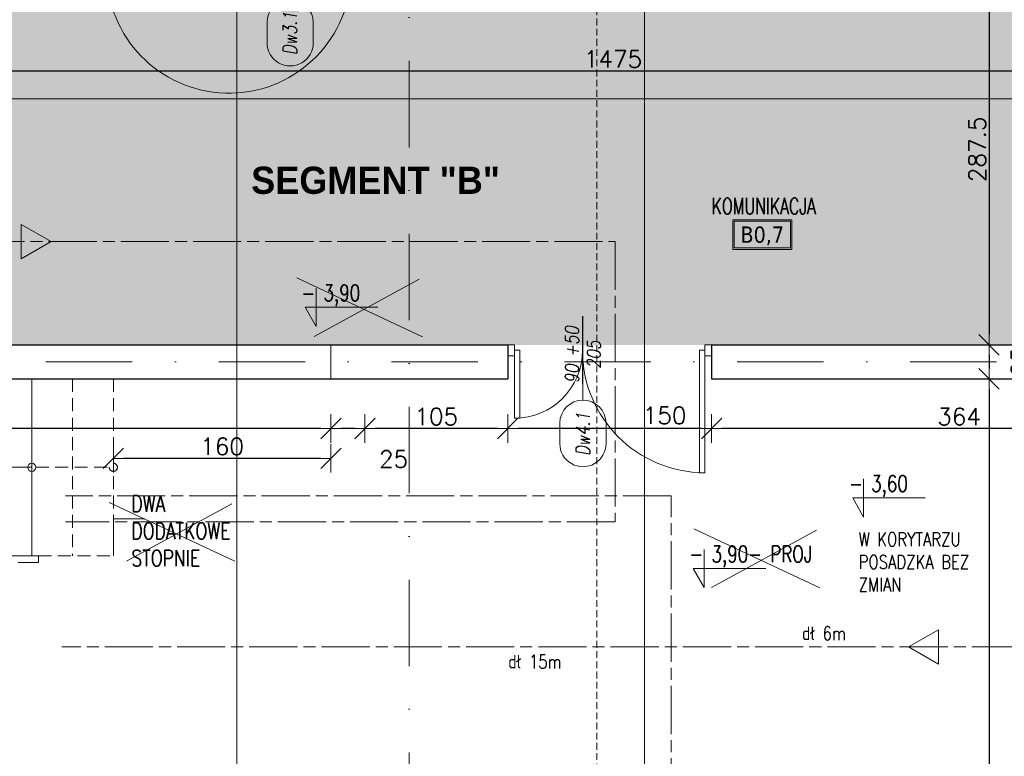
# Model space of a CAD drawing. Header units: millimetres. Extents: x 28291 to 177760, y -399809 to -170937.
# Tile 163 of 256: x 52306 to 53030, y -195229 to -194688. Entities that reach past the tile are written whole.
import ezdxf
from ezdxf.enums import TextEntityAlignment as Align

# ---------------------------------------------------------------- set-up
doc = ezdxf.new("R2010")
doc.units = ezdxf.units.MM
for name, pattern in [('CARKOVANA', [7.5, 5, -2.5]), ('CHAIN', [0.3543, 0.2362, -0.0295, 0.0591, -0.0295]), ('DASHDOT', [25.4, 12.7, -6.35, 0, -6.35]), ('HIDDEN2', [4.7625, 3.175, -1.5875])]:
    doc.linetypes.add(name, pattern=pattern)
doc.layers.get('0').update_dxf_attribs({"lineweight": 0})
for name, color, linetype, lineweight in [('!! 0_ Istn-sciany', 3, 'Continuous', 30), ('!! 0_ Istn-widok', 1, 'Continuous', 15), ('!! 0_ Opis', 8, 'Continuous', 13), ('!! 0_Istn-drzwi', 1, 'Continuous', 13), ('!! 0_Opis_pom', 9, 'Continuous', 13), ('!! 1  WYDZIELENIE PPOŻ', 252, 'Continuous', 0), ('!! 1_droga ewakuacyjna', 3, 'CHAIN', 20), ('!! 2_posadzki winyle 1', 31, 'Continuous', 9), ('!! wymiary osi', 250, 'Continuous', 9), ('0-osie-liniA', 14, 'DASHDOT', 5)]:
    doc.layers.add(name, color=color, linetype=linetype, lineweight=lineweight)
doc.layers.add('!! 0_ramki', color=66, linetype='Continuous', lineweight=9, plot=False)
for name, color, linetype, lineweight, true_color in [('!! 1_drzwi-linia - zrealizowane', 7, 'Continuous', 5, 0x7a7a7a), ('!! 1_Wyburzenia', 252, 'CARKOVANA', 13, 0x696969), ('!! 2_OPIS DRZWI ZREAZL', 7, 'Continuous', 5, 0xb5b5b5), ('!! budowa zmiany', 7, 'Continuous', 5, 0xff2e2e)]:
    doc.layers.add(name, color=color, linetype=linetype, lineweight=lineweight, true_color=true_color)
doc.styles.add('50', font='ROMANS.shx', dxfattribs={"width": 0.8, "height": 10})
doc.styles.add('ARCHETYP', font='romans.shx', dxfattribs={"height": 15})
doc.styles.add('ARIAL', font='tahoma.ttf')
doc.styles.add('SIMPLEX', font='simplex.shx', dxfattribs={"width": 0.77})
doc.styles.add('STYLE10', font='arialbd.ttf')
doc.styles.add('TXT', font='simplex.shx')
doc.dimstyles.new('DIM50', dxfattribs={"dimscale": 5, "dimtxt": 2.5, "dimasz": 1.5, "dimexe": 0, "dimexo": 0, "dimgap": 0.5, "dimtad": 1, "dimdec": 4, "dimrnd": 0.5, "dimdsep": 46, "dimtxsty": 'TXT', "dimblk1": 'TICK1', "dimblk2": 'TICK1', "dimsah": 1, "dimcen": 0, "dimse1": 1, "dimse2": 1, "dimclrd": 1, "dimclre": 7, "dimclrt": 9, "dimadec": 0, "dimazin": 0, "dimtfac": 1, "dimtdec": 4, "dimtmove": 2, "dimatfit": 3, "dimldrblk": 'TICK1', "dimfxl": 1, "dimtolj": 1, "dimarcsym": 0})

# ---------------------------------------------------------------- blocks, each defined once
blk = doc.blocks.new('BLOK OSI')
at = {"layer": '0-osie-liniA', "ltscale": 5}
for points in [[(52592.21142, -193637.0088), (52592.21142, -199860.81919)], [(48639.25763, -195002.0883), (55442.2848, -195002.0883)]]:
    blk.add_lwpolyline(points, dxfattribs=at)
blk = doc.blocks.new('1_ok-opis')
blk.add_line((0, 111.61), (0, 50))
for points in [[(-17, 128.61), (-17, 143.61)], [(17, 128.61), (17, 143.61)]]:
    blk.add_lwpolyline(points)
for centre, start, end in [((0, 143.61), 0, 180), ((0, 128.61), 180, 0)]:
    blk.add_arc(centre, 17, start, end)
at = {"style": 'ARCHETYP'}
for tag, height, rotation, p in [('NR', 12, 90, (0, 136.9)), ('NR', 12, 270, (0, 136.9)), ('SZEROKOŚĆ', 10, 90, (-8, 78.29)), ('WYSOKOŚĆ', 10, 270, (-8, 78.29)), ('WYSOKOŚĆ', 10, 90, (8, 78.29)), ('SZEROKOŚĆ', 10, 270, (8, 78.29))]:
    blk.add_attdef(tag, text='', height=height, rotation=rotation, dxfattribs=at).set_placement(p, align=Align.MIDDLE)
blk = doc.blocks.new('TICK1')
at = {"color": 2}
blk.add_line((-1, -1), (1, 1), dxfattribs=at)
at = {"color": 0}
for p, q in [((0, -1.4), (0, 1.4)), ((0, 0), (-1, 0))]:
    blk.add_line(p, q, dxfattribs=at)
blk = doc.blocks.new('*D2406')
at = {"layer": '!! wymiary osi', "color": 1, "lineweight": -2, "transparency": 16777216}
blk.add_line((53018.78, -194646.59), (53018.78, -194919.09), dxfattribs=at)
at = {"layer": 'DEFPOINTS', "color": 0, "transparency": 16777216}
for p in [(53018.78, -194639.09), (53018.78, -194926.59), (53018.78, -194926.59)]:
    blk.add_point(p, dxfattribs=at)
at = {"layer": '!! wymiary osi', "color": 1, "lineweight": -2, "transparency": 16777216, "xscale": 7.5, "yscale": 7.5, "zscale": 7.5}
for p, rotation in [((53018.78, -194639.09), 90), ((53018.78, -194926.59), 270)]:
    blk.add_blockref('TICK1', p, dxfattribs=dict(at, rotation=rotation))
at = {"layer": '!! wymiary osi', "color": 9, "transparency": 16777216, "insert": (53010.03, -194782.84), "char_height": 12.5, "attachment_point": 5, "rotation": 90, "style": 'TXT'}
blk.add_mtext('\\A1;287.5', dxfattribs=at)
blk = doc.blocks.new('*D2407')
at = {"layer": '!! wymiary osi', "color": 1, "lineweight": -2, "transparency": 16777216}
blk.add_line((53018.78, -194934.09), (53018.78, -194944.09), dxfattribs=at)
at = {"layer": 'DEFPOINTS', "color": 0, "transparency": 16777216}
for p in [(53018.78, -194926.59), (53018.78, -194951.59), (53018.78, -194951.59)]:
    blk.add_point(p, dxfattribs=at)
at = {"layer": '!! wymiary osi', "color": 1, "lineweight": -2, "transparency": 16777216, "xscale": 7.5, "yscale": 7.5, "zscale": 7.5}
for p, rotation in [((53018.78, -194926.59), 90), ((53018.78, -194951.59), 270)]:
    blk.add_blockref('TICK1', p, dxfattribs=dict(at, rotation=rotation))
at = {"layer": '!! wymiary osi', "color": 9, "transparency": 16777216, "insert": (53041.28, -194939.09), "char_height": 12.5, "attachment_point": 5, "rotation": 90, "style": 'TXT'}
blk.add_mtext('\\A1;25', dxfattribs=at)
blk = doc.blocks.new('*D2408')
at = {"layer": '!! wymiary osi', "color": 1, "lineweight": -2, "transparency": 16777216}
blk.add_line((53018.78, -194959.09), (53018.78, -195579.59), dxfattribs=at)
at = {"layer": 'DEFPOINTS', "color": 0, "transparency": 16777216}
for p in [(53018.78, -194951.59), (53018.78, -195587.09), (53018.78, -195587.09)]:
    blk.add_point(p, dxfattribs=at)
at = {"layer": '!! wymiary osi', "color": 1, "lineweight": -2, "transparency": 16777216, "xscale": 7.5, "yscale": 7.5, "zscale": 7.5}
for p, rotation in [((53018.78, -194951.59), 90), ((53018.78, -195587.09), 270)]:
    blk.add_blockref('TICK1', p, dxfattribs=dict(at, rotation=rotation))
at = {"layer": '!! wymiary osi', "color": 9, "transparency": 16777216, "insert": (53010.03, -195269.34), "char_height": 12.5, "attachment_point": 5, "rotation": 90, "style": 'TXT'}
blk.add_mtext('\\A1;635.5', dxfattribs=at)
blk = doc.blocks.new('*D2468')
at = {"layer": '!! wymiary osi', "color": 1, "lineweight": -2, "transparency": 16777216}
blk.add_line((53171.21, -194988.08), (52822.21, -194988.08), dxfattribs=at)
at = {"layer": 'DEFPOINTS', "color": 0, "transparency": 16777216}
for p in [(52814.71, -194951.59), (53178.71, -194951.59), (52814.71, -194988.08)]:
    blk.add_point(p, dxfattribs=at)
at = {"layer": '!! wymiary osi', "color": 1, "lineweight": -2, "transparency": 16777216, "xscale": 7.5, "yscale": 7.5, "zscale": 7.5, "rotation": 180}
blk.add_blockref('TICK1', (52814.71, -194988.08), dxfattribs=at)
at = {"layer": '!! wymiary osi', "color": 1, "lineweight": -2, "transparency": 16777216, "xscale": 7.5, "yscale": 7.5, "zscale": 7.5}
blk.add_blockref('TICK1', (53178.71, -194988.08), dxfattribs=at)
at = {"layer": '!! wymiary osi', "color": 9, "transparency": 16777216, "insert": (52996.71, -194979.33), "char_height": 12.5, "attachment_point": 5, "style": 'TXT'}
blk.add_mtext('\\A1;364', dxfattribs=at)
blk = doc.blocks.new('*D2469')
at = {"layer": '!! wymiary osi', "color": 1, "lineweight": -2, "transparency": 16777216}
blk.add_line((52807.21, -194988.08), (52672.21, -194988.08), dxfattribs=at)
at = {"layer": 'DEFPOINTS', "color": 0, "transparency": 16777216}
for p in [(52664.71, -194951.59), (52814.71, -194951.59), (52664.71, -194988.08)]:
    blk.add_point(p, dxfattribs=at)
at = {"layer": '!! wymiary osi', "color": 1, "lineweight": -2, "transparency": 16777216, "xscale": 7.5, "yscale": 7.5, "zscale": 7.5, "rotation": 180}
blk.add_blockref('TICK1', (52664.71, -194988.08), dxfattribs=at)
at = {"layer": '!! wymiary osi', "color": 1, "lineweight": -2, "transparency": 16777216, "xscale": 7.5, "yscale": 7.5, "zscale": 7.5}
blk.add_blockref('TICK1', (52814.71, -194988.08), dxfattribs=at)
at = {"layer": '!! wymiary osi', "color": 9, "transparency": 16777216, "insert": (52780.16, -194978.49), "char_height": 12.5, "attachment_point": 5, "style": 'TXT'}
blk.add_mtext('\\A1;150', dxfattribs=at)
blk = doc.blocks.new('*D2470')
at = {"layer": '!! wymiary osi', "color": 1, "lineweight": -2, "transparency": 16777216}
blk.add_line((52657.21, -194988.08), (52567.21, -194988.08), dxfattribs=at)
at = {"layer": 'DEFPOINTS', "color": 0, "transparency": 16777216}
for p in [(52559.71, -194951.59), (52664.71, -194951.59), (52559.71, -194988.08)]:
    blk.add_point(p, dxfattribs=at)
at = {"layer": '!! wymiary osi', "color": 1, "lineweight": -2, "transparency": 16777216, "xscale": 7.5, "yscale": 7.5, "zscale": 7.5, "rotation": 180}
blk.add_blockref('TICK1', (52559.71, -194988.08), dxfattribs=at)
at = {"layer": '!! wymiary osi', "color": 1, "lineweight": -2, "transparency": 16777216, "xscale": 7.5, "yscale": 7.5, "zscale": 7.5}
blk.add_blockref('TICK1', (52664.71, -194988.08), dxfattribs=at)
at = {"layer": '!! wymiary osi', "color": 9, "transparency": 16777216, "insert": (52612.21, -194979.33), "char_height": 12.5, "attachment_point": 5, "style": 'TXT'}
blk.add_mtext('\\A1;105', dxfattribs=at)
blk = doc.blocks.new('*D2471')
at = {"layer": '!! wymiary osi', "color": 1, "lineweight": -2, "transparency": 16777216}
blk.add_line((52552.21, -194988.08), (52542.21, -194988.08), dxfattribs=at)
at = {"layer": 'DEFPOINTS', "color": 0, "transparency": 16777216}
for p in [(52534.71, -194951.59), (52559.71, -194951.59), (52534.71, -194988.08)]:
    blk.add_point(p, dxfattribs=at)
at = {"layer": '!! wymiary osi', "color": 1, "lineweight": -2, "transparency": 16777216, "xscale": 7.5, "yscale": 7.5, "zscale": 7.5, "rotation": 180}
blk.add_blockref('TICK1', (52534.71, -194988.08), dxfattribs=at)
at = {"layer": '!! wymiary osi', "color": 1, "lineweight": -2, "transparency": 16777216, "xscale": 7.5, "yscale": 7.5, "zscale": 7.5}
blk.add_blockref('TICK1', (52559.71, -194988.08), dxfattribs=at)
at = {"layer": '!! wymiary osi', "color": 9, "transparency": 16777216, "insert": (52580.8, -195010.58), "char_height": 12.5, "attachment_point": 5, "style": 'TXT'}
blk.add_mtext('\\A1;25', dxfattribs=at)
blk = doc.blocks.new('*D2472')
at = {"layer": '!! wymiary osi', "color": 1, "lineweight": -2, "transparency": 16777216}
blk.add_line((52527.21, -194988.08), (52012.21, -194988.08), dxfattribs=at)
at = {"layer": 'DEFPOINTS', "color": 0, "transparency": 16777216}
for p in [(52004.71, -194951.59), (52534.71, -194951.59), (52004.71, -194988.08)]:
    blk.add_point(p, dxfattribs=at)
at = {"layer": '!! wymiary osi', "color": 1, "lineweight": -2, "transparency": 16777216, "xscale": 7.5, "yscale": 7.5, "zscale": 7.5, "rotation": 180}
blk.add_blockref('TICK1', (52004.71, -194988.08), dxfattribs=at)
at = {"layer": '!! wymiary osi', "color": 1, "lineweight": -2, "transparency": 16777216, "xscale": 7.5, "yscale": 7.5, "zscale": 7.5}
blk.add_blockref('TICK1', (52534.71, -194988.08), dxfattribs=at)
at = {"layer": '!! wymiary osi', "color": 9, "transparency": 16777216, "insert": (52269.71, -194979.33), "char_height": 12.5, "attachment_point": 5, "style": 'TXT'}
blk.add_mtext('\\A1;530', dxfattribs=at)
blk = doc.blocks.new('*D2474')
at = {"layer": '!! wymiary osi', "color": 1, "lineweight": -2, "transparency": 16777216}
blk.add_line((52527.21, -195010.02), (52382.21, -195010.02), dxfattribs=at)
at = {"layer": 'DEFPOINTS', "color": 0, "transparency": 16777216}
for p in [(52374.71, -194951.59), (52534.71, -194951.59), (52374.71, -195010.02)]:
    blk.add_point(p, dxfattribs=at)
at = {"layer": '!! wymiary osi', "color": 1, "lineweight": -2, "transparency": 16777216, "xscale": 7.5, "yscale": 7.5, "zscale": 7.5, "rotation": 180}
blk.add_blockref('TICK1', (52374.71, -195010.02), dxfattribs=at)
at = {"layer": '!! wymiary osi', "color": 1, "lineweight": -2, "transparency": 16777216, "xscale": 7.5, "yscale": 7.5, "zscale": 7.5}
blk.add_blockref('TICK1', (52534.71, -195010.02), dxfattribs=at)
at = {"layer": '!! wymiary osi', "color": 9, "transparency": 16777216, "insert": (52454.71, -195001.27), "char_height": 12.5, "attachment_point": 5, "style": 'TXT'}
blk.add_mtext('\\A1;160', dxfattribs=at)
blk = doc.blocks.new('*D2596')
at = {"layer": '!! wymiary osi', "color": 1, "lineweight": -2, "transparency": 16777216}
blk.add_line((53472.21, -194725.3), (52012.21, -194725.3), dxfattribs=at)
at = {"layer": 'DEFPOINTS', "color": 0, "transparency": 16777216}
for p in [(52004.71, -194725.3), (52004.71, -194767.59), (53479.71, -194767.59)]:
    blk.add_point(p, dxfattribs=at)
at = {"layer": '!! wymiary osi', "color": 1, "lineweight": -2, "transparency": 16777216, "xscale": 7.5, "yscale": 7.5, "zscale": 7.5, "rotation": 180}
blk.add_blockref('TICK1', (52004.71, -194725.3), dxfattribs=at)
at = {"layer": '!! wymiary osi', "color": 1, "lineweight": -2, "transparency": 16777216, "xscale": 7.5, "yscale": 7.5, "zscale": 7.5}
blk.add_blockref('TICK1', (53479.71, -194725.3), dxfattribs=at)
at = {"layer": '!! wymiary osi', "color": 9, "transparency": 16777216, "insert": (52742.21, -194716.55), "char_height": 12.5, "attachment_point": 5, "style": 'TXT'}
blk.add_mtext('\\A1;1475', dxfattribs=at)
blk = doc.blocks.new('oznaczenie przekroi')
at = {"layer": '!! 1_Wyburzenia'}
blk.add_lwpolyline([(88789.92, -193651.73), (88789.92, -199799.74)], dxfattribs=at)

msp = doc.modelspace()

# ---------------------------------------------------------------- hatches: boundary and pattern name
at = {"layer": '!! 2_posadzki winyle 1'}
h = msp.add_hatch(dxfattribs=at)
h.set_pattern_fill('TRIANG', color=256, scale=2, style=0)
h.set_pattern_definition([(60, (21090.984, 20246.404), (-9.525, 16.4977839), [9.525, -9.525]), (120, (21090.984, 20246.404), (-19.05, 1e-08), [9.525, -9.525]), (0, (21086.222, 20254.653), (9.525, 16.4977839), [9.525, -9.525])])
h.paths.add_polyline_path([(52004.71142, -194926.5883), (54379.71142, -194926.5883), (54379.71142, -194767.5883), (53479.71142, -194767.5883), (53479.71142, -194651.5883), (52004.71142, -194651.5883)])

# ---------------------------------------------------------------- linework, layer by layer
at = {"layer": '!! 0_ Istn-sciany'}
for points in [[(52004.71142, -194926.5883), (52664.71142, -194926.5883)], [(52664.71142, -194926.5883), (52664.71142, -194951.5883)], [(52814.71142, -194926.5883), (53178.71142, -194926.5883)], [(52814.71142, -194926.5883), (52814.71142, -194951.5883)], [(52004.71142, -194951.5883), (52664.71134, -194951.5883)], [(52814.71142, -194951.5883), (53178.71142, -194951.5883)]]:
    msp.add_lwpolyline(points, dxfattribs=at)
at = {"layer": '!! 0_ Istn-widok'}
for points in [[(52314.71142, -194951.5883), (52314.71142, -195081.5883)], [(52194.71142, -195016.5883), (52314.71142, -195016.5883)], [(52159.71142, -195081.5883), (52319.71142, -195081.5883)], [(52304.71142, -195086.5883), (52319.71142, -195086.5883)], [(52319.71142, -195081.5883), (52319.71142, -195086.5883)]]:
    msp.add_lwpolyline(points, dxfattribs=at)
msp.add_circle((52314.71142, -195016.5883), 3, dxfattribs=at)
at = {"layer": '!! 0_ Opis'}
for points in [[(52926.51961, -195025.12942), (52926.51961, -195053.13119)], [(52926.51961, -195053.13119), (52918.43619, -195039.13031)], [(52918.43619, -195039.13031), (52971.8704, -195039.13031)]]:
    msp.add_lwpolyline(points, dxfattribs=at)
at = {"layer": '!! 0_Istn-drzwi'}
msp.add_lwpolyline([(52719.71142, -194905.5883), (52719.71142, -194955.5883)], dxfattribs=at)
at = {"layer": '!! 0_Opis_pom', "ltscale": 0.7}
for points in [[(52830.19551, -194856.44115), (52873.71551, -194856.44115), (52873.71551, -194834.68115), (52830.19551, -194834.68115)], [(52831.28351, -194855.35315), (52872.62751, -194855.35315), (52872.62751, -194835.76915), (52831.28351, -194835.76915)]]:
    msp.add_lwpolyline(points, close=True, dxfattribs=at)
at = {"layer": '!! 0_ramki'}
for points in [[(48565.42916, -193282.57641), (52765.42916, -193282.57641), (52765.42916, -196252.57641), (48565.42916, -196252.57641)], [(52465.42916, -193282.57641), (56665.42916, -193282.57641), (56665.42916, -196252.57641), (52465.42916, -196252.57641)], [(51280.42916, -198945.67237), (51280.42916, -194745.67237), (54250.42916, -194745.67237), (54250.42916, -198945.67237)]]:
    msp.add_lwpolyline(points, close=True, dxfattribs=at)
at = {"layer": '!! 1_droga ewakuacyjna', "ltscale": 150}
for points in [[(52328.87535, -194850.65907), (52306.94153, -194863.32256), (52306.94153, -194837.99557)], [(52959.59535, -195148.61892), (52981.52916, -195135.95543), (52981.52916, -195161.28241)]]:
    msp.add_lwpolyline(points, close=True, dxfattribs=at)
for points in [[(51848.71138, -194926.5883), (51848.71138, -194850.65907), (52743.68434, -194850.65907), (52743.68434, -195056.70919), (52339.5115, -195056.70919)], [(52156.71142, -196844.5883), (52156.71142, -196753.86725), (52784.86834, -196753.86725), (52784.86834, -195037.52763), (52339.5115, -195037.52763)], [(53200.99707, -195148.61892), (52336.79715, -195148.61892)]]:
    msp.add_lwpolyline(points, dxfattribs=at)
at = {"layer": '!! 1_drzwi-linia - zrealizowane'}
for points in [[(52669.71142, -194926.5883), (52664.71142, -194926.5883), (52664.71142, -194934.5883), (52669.71142, -194934.5883)], [(52809.71142, -194926.5883), (52814.71142, -194926.5883), (52814.71142, -194934.5883), (52809.71142, -194934.5883)], [(52673.71142, -194980.5883), (52673.71142, -194930.5883), (52669.71142, -194930.5883), (52669.71142, -194980.5883)], [(52805.71142, -195020.5883), (52805.71142, -194930.5883), (52809.71142, -194930.5883), (52809.71142, -195020.5883)]]:
    msp.add_lwpolyline(points, close=True, dxfattribs=at)
for centre, radius, start, end in [((52459.71142, -194651.5883), 90, 182.54731818, 359.99999996), ((52669.71142, -194930.5883), 50, 269.99999996, 359.99999996), ((52809.71142, -194930.5883), 90, 180.00000004, 270.00000004)]:
    msp.add_arc(centre, radius, start, end, dxfattribs=at)
at = {"layer": '!! 1_Wyburzenia', "color": 1, "linetype": 'HIDDEN2', "ltscale": 3, "true_color": 0xee1111}
for points in [[(52344.71142, -194951.5883), (52344.71142, -195081.5883)], [(52374.71142, -194951.5883), (52374.71142, -195081.5883)], [(52319.71142, -195081.5883), (52374.71142, -195081.5883)]]:
    msp.add_lwpolyline(points, dxfattribs=at)
at = {"layer": '!! 1_Wyburzenia', "linetype": 'HIDDEN2', "ltscale": 3}
msp.add_lwpolyline([(52317.71142, -195016.5883), (52374.71142, -195016.5883)], dxfattribs=at)
msp.add_circle((52374.71142, -195016.5883), 3, dxfattribs=at)
at = {"layer": '!! budowa zmiany', "color": 0}
for points in [[(52509.56449, -194877.36568), (52602.08757, -194920.60044)], [(52522.389, -194920.51402), (52599.72619, -194878.40946)], [(52523.75222, -194884.98218), (52523.75222, -194912.98394)], [(52523.75222, -194912.98394), (52515.66881, -194898.98306)], [(52515.66881, -194898.98306), (52569.10302, -194898.98306)], [(52371.58906, -195042.35097), (52464.11215, -195085.58573)], [(52384.41358, -195085.49931), (52461.75076, -195043.39475)], [(52374.71142, -195081.5883), (52374.71142, -195054.3898), (52397.81633, -195054.3898)], [(52801.71308, -195061.85507), (52894.23617, -195105.08983)], [(52814.5376, -195105.00341), (52891.87478, -195062.89885)], [(52809.10516, -195076.9317), (52809.10516, -195104.93347)], [(52809.10516, -195104.93347), (52801.02174, -195090.93258)], [(52801.02174, -195090.93258), (52854.45595, -195090.93258)]]:
    msp.add_lwpolyline(points, dxfattribs=at)
msp.add_lwpolyline([(52534.71142, -194951.5883), (52534.71142, -194926.5883)])

# ---------------------------------------------------------------- block references
at = {"layer": '!! 0_ Istn-sciany'}
msp.add_blockref('BLOK OSI', (0, 63), dxfattribs=at)
at = {"layer": '!! 1_Wyburzenia'}
msp.add_blockref('oznaczenie przekroi', (-36059.54271, -150), dxfattribs=at)
at = {"layer": '!! 2_OPIS DRZWI ZREAZL'}
ref = msp.add_blockref('1_ok-opis', (52504.71142, -194560.97706), dxfattribs=dict(at, rotation=180.0000036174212))
ref.add_attrib('WYSOKOŚĆ', '90 ', dxfattribs={"layer": '0', "height": 10, "rotation": 90.00000362, "style": '50', "oblique": 10, "width": 0.8}).set_placement((52496.71142, -194639.26791), align=Align.MIDDLE)
ref.add_attrib('SZEROKOŚĆ', '205', dxfattribs={"layer": '0', "height": 10, "rotation": 90.00000362, "style": '50', "oblique": 10, "width": 0.8}).set_placement((52512.71142, -194639.26791), align=Align.MIDDLE)
ref.add_attrib('NR', 'Dw3.1', dxfattribs={"layer": '0', "height": 10, "rotation": 90.00000362, "style": '50', "oblique": 10, "width": 0.8}).set_placement((52504.71143, -194697.60951), align=Align.MIDDLE)
ref = msp.add_blockref('1_ok-opis', (52720.08368, -194855.5883), dxfattribs=dict(at, rotation=180.0000036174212))
ref.add_attrib('WYSOKOŚĆ', '90 +50', dxfattribs={"layer": '0', "height": 10, "rotation": 90.00000362, "style": '50', "oblique": 10, "width": 0.8}).set_placement((52712.08369, -194933.87916), align=Align.MIDDLE)
ref.add_attrib('SZEROKOŚĆ', '205', dxfattribs={"layer": '0', "height": 10, "rotation": 90.00000362, "style": '50', "oblique": 10, "width": 0.8}).set_placement((52728.08369, -194933.87916), align=Align.MIDDLE)
ref.add_attrib('NR', 'Dw4.1', dxfattribs={"layer": '0', "height": 10, "rotation": 90.00000362, "style": '50', "oblique": 10, "width": 0.8}).set_placement((52720.08369, -194992.22075), align=Align.MIDDLE)

# ---------------------------------------------------------------- texts
at = {"layer": '!! 0_ Opis'}
for s, height, style, width, p in [('SEGMENT "B"', 20, 'STYLE10', 0.95, (52476.08083, -194815.60529)), ('- 3,60', 12, 'SIMPLEX', 0.75, (52915.83216, -195034.55219))]:
    msp.add_text(s, height=height, dxfattribs=dict(at, style=style, width=width)).set_placement(p)
at = {"layer": '!! 0_Opis_pom', "ltscale": 0.7, "style": 'TXT', "width": 0.7}
msp.add_text('KOMUNIKACJA', height=12, dxfattribs=at).set_placement((52853.07064, -194830.63484), align=Align.CENTER)
at = {"layer": '!! 0_Opis_pom', "ltscale": 0.7, "style": 'ARIAL'}
msp.add_attdef('B0,7', text='', height=11.968, dxfattribs=at).set_placement((52851.95551, -194845.56115), align=Align.MIDDLE_CENTER)
at = {"layer": '!! 1  WYDZIELENIE PPOŻ', "char_height": 10, "attachment_point": 1, "style": '50'}
for s, insert in [('dł 6m', (52881.16121, -195133.6292)), ('dł 15m', (52665.10368, -195154.45931))]:
    msp.add_mtext_dynamic_manual_height_columns(s, width=113.8312425, gutter_width=50, heights=[0], dxfattribs=dict(at, insert=insert))
at = {"layer": '!! budowa zmiany', "color": 0, "style": 'SIMPLEX', "width": 0.75}
for s, p in [('- 3,90', (52513.06478, -194894.40494)), ('- 3,90- PROJ', (52798.41771, -195086.35446))]:
    msp.add_text(s, height=12, dxfattribs=at).set_placement(p)
at = {"layer": '!! budowa zmiany', "color": 0, "attachment_point": 1}
for s, width, gutter_width, insert, char_height, style in [('DWA DODATKOWE STOPNIE', 46.7031119, 75, (52387.99054, -195037.37975), 12, 'SIMPLEX'), ('W KORYTARZU POSADZKA BEZ ZMIAN ', 91.5950793, 50, (52922.81473, -195064.49971), 10, '50')]:
    msp.add_mtext_dynamic_manual_height_columns(s, width=width, gutter_width=gutter_width, heights=[0], dxfattribs=dict(at, insert=insert, char_height=char_height, style=style))

# ---------------------------------------------------------------- dimensions: what is measured, and where the dimension line sits
at = {"layer": '!! wymiary osi'}
for base, p1, p2, picture, middle in [((53018.78015, -194926.5883), (53018.78015, -194639.0883), (53018.78015, -194926.5883), '*D2406', (53010.03015, -194782.8383)), ((53018.78015, -194951.5883), (53018.78015, -194926.5883), (53018.78015, -194951.5883), '*D2407', (53041.28015, -194939.0883)), ((53018.78015, -195587.0883), (53018.78015, -194951.5883), (53018.78015, -195587.0883), '*D2408', (53010.03015, -195269.3383))]:
    dim = msp.add_linear_dim(base=base, p1=p1, p2=p2, angle=90, dimstyle='DIM50', dxfattribs=at)
    dim.commit()
    dim.dimension.update_dxf_attribs({"geometry": picture, "text_midpoint": middle})
for base, p1, p2, picture, middle in [((52004.71142, -194725.30054), (53479.71142, -194767.5883), (52004.71142, -194767.5883), '*D2596', (52742.21142, -194716.55054)), ((52004.71142, -194988.08218), (52534.71142, -194951.5883), (52004.71142, -194951.5883), '*D2472', (52269.71142, -194979.33218)), ((52374.71142, -195010.02207), (52534.71142, -194951.5883), (52374.71142, -194951.5883), '*D2474', (52454.71142, -195001.27207)), ((52559.71142, -194988.08218), (52664.71134, -194951.5883), (52559.71142, -194951.5883), '*D2470', (52612.21138, -194979.33218)), ((52814.71142, -194988.08218), (53178.71142, -194951.5883), (52814.71142, -194951.5883), '*D2468', (52996.71142, -194979.33218))]:
    dim = msp.add_linear_dim(base=base, p1=p1, p2=p2, dimstyle='DIM50', dxfattribs=at)
    dim.commit()
    dim.dimension.update_dxf_attribs({"geometry": picture, "text_midpoint": middle})
for base, p1, p2, picture, middle in [((52534.71142, -194988.08218), (52559.71142, -194951.5883), (52534.71142, -194951.5883), '*D2471', (52580.80251, -195010.58218)), ((52664.71134, -194988.08218), (52814.71142, -194951.5883), (52664.71134, -194951.5883), '*D2469', (52780.15654, -194978.48594))]:
    dim = msp.add_linear_dim(base=base, p1=p1, p2=p2, dimstyle='DIM50', dxfattribs=at)
    dim.commit()
    dim.dimension.update_dxf_attribs({"geometry": picture, "text_midpoint": middle, "dimtype": 160})

doc.saveas('drawing.dxf')
